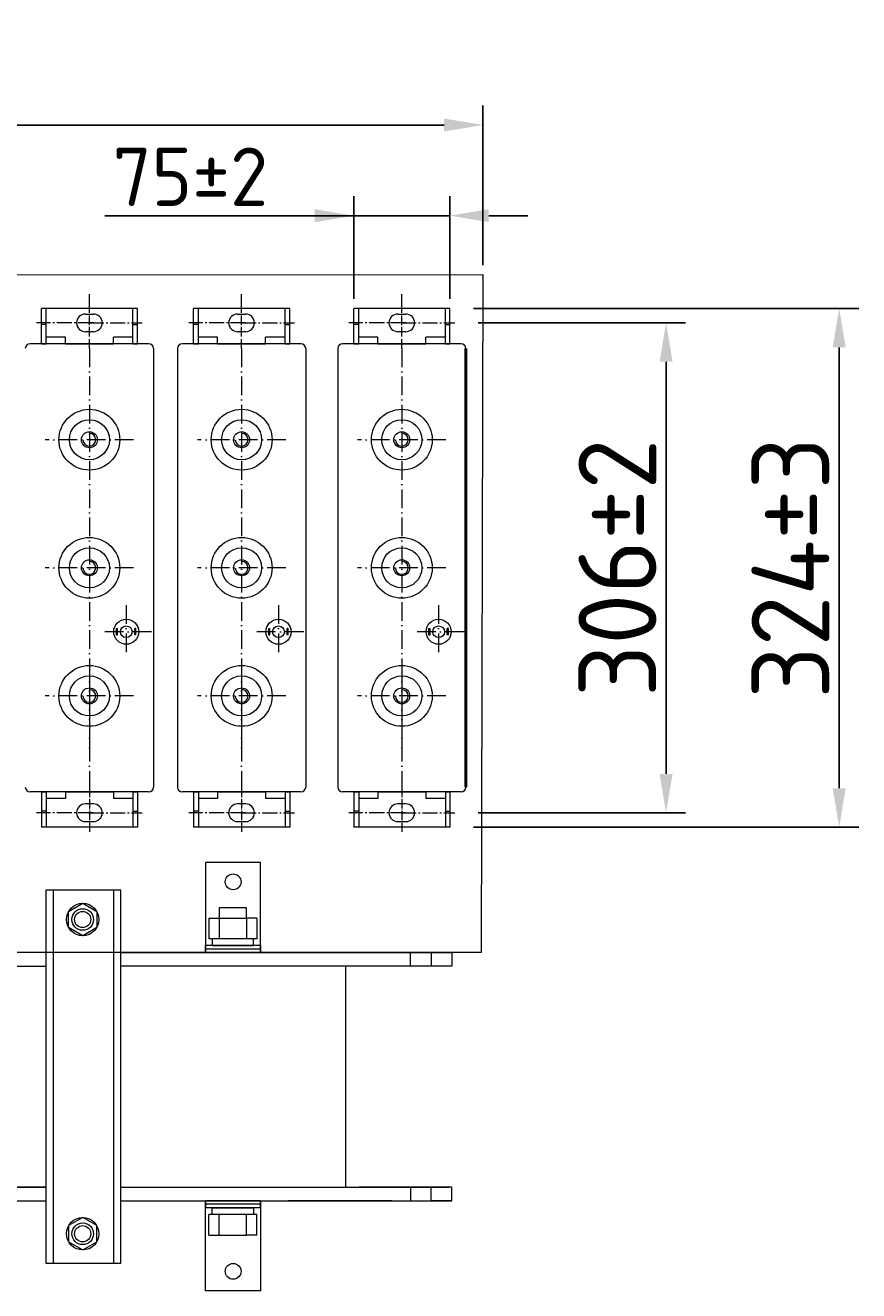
# Model space of a CAD drawing. Header units: millimetres. Extents: x -1301 to 1634, y -488 to 1474.
# Tile 2 of 7: x -801 to -266, y -488 to 325. Entities that reach past the tile are written whole.
import ezdxf

# ---------------------------------------------------------------- set-up
doc = ezdxf.new("R2010")
doc.units = ezdxf.units.MM
for name, pattern in [('ACAD_ISO10W100', [18, 12, -3, 0, -3]), ('GEN7', [13.75, 9.75, -1.5, 1, -1.5]), ('GEN7A', [7.625, 6, -0.75, 0.125, -0.75])]:
    doc.linetypes.add(name, pattern=pattern)
doc.layers.get('0').update_dxf_attribs({"lineweight": 50})
doc.layers.add('02细实线', color=3, linetype='Continuous', lineweight=15)
doc.layers.add('05细中心线', color=7, linetype='ACAD_ISO10W100', lineweight=15)
doc.layers.add('7', color=4, linetype='GEN7')
doc.layers.add('7A', color=4, linetype='GEN7A')
doc.styles.add('GOST-2.304_Type-B', font='GOST Common.ttf')
doc.dimstyles.new('ISO-25', dxfattribs={"dimtxt": 5, "dimasz": 2.5, "dimexe": 1.25, "dimexo": 0.625, "dimtad": 1, "dimtoh": 1, "dimdec": 0, "dimtxsty": 'GOST-2.304_Type-B', "dimcen": 2.5, "dimadec": 0, "dimazin": 0, "dimtfac": 1, "dimtdec": 0, "dimtmove": 1, "dimatfit": 3, "dimfxl": 1, "dimarcsym": 0})

# ---------------------------------------------------------------- blocks, each defined once
blk = doc.blocks.new('*D222')
at = {"color": 0, "lineweight": -2}
for p, q in [((-1227.2, 170.4), (-1227.2, 272.98)), ((-507.4, 170.44), (-507.4, 272.98)), ((-1202.2, 260.48), (-532.4, 260.48))]:
    blk.add_line(p, q, dxfattribs=at)
at = {"color": 0}
for points in [[(-1202.2, 264.65), (-1202.2, 256.32), (-1227.2, 260.48)], [(-532.4, 264.65), (-532.4, 256.32), (-507.4, 260.48)]]:
    blk.add_solid(points, dxfattribs=at)
at = {"layer": 'Defpoints', "color": 0}
for p in [(-507.4, 260.48), (-1227.2, 164.15), (-507.4, 164.19)]:
    blk.add_point(p, dxfattribs=at)
at = {"color": 0, "lineweight": 0, "insert": (-867.3, 291.73), "char_height": 50, "attachment_point": 5, "style": 'GOST-2.304_Type-B'}
blk.add_mtext('635', dxfattribs=at)
blk = doc.blocks.new('*D220')
at = {"color": 0, "lineweight": -2}
for p, q in [((-510.43, 133.36), (-377.33, 133.36)), ((-389.83, -156.39), (-389.83, 108.36)), ((-510.43, -181.39), (-377.33, -181.39))]:
    blk.add_line(p, q, dxfattribs=at)
at = {"color": 0}
for points in [[(-394, 108.36), (-385.66, 108.36), (-389.83, 133.36)], [(-394, -156.39), (-385.66, -156.39), (-389.83, -181.39)]]:
    blk.add_solid(points, dxfattribs=at)
at = {"layer": 'Defpoints', "color": 0}
for p in [(-516.68, 133.36), (-389.83, 133.36), (-516.68, -181.39)]:
    blk.add_point(p, dxfattribs=at)
at = {"color": 0, "lineweight": 0, "insert": (-421.08, -24.01), "char_height": 50, "attachment_point": 5, "rotation": 90, "style": 'GOST-2.304_Type-B'}
blk.add_mtext('306±2', dxfattribs=at)
blk = doc.blocks.new('*D219')
at = {"color": 0, "lineweight": -2}
for p, q in [((-513.51, 142.62), (-266.15, 142.62)), ((-278.65, -165.64), (-278.65, 117.62)), ((-513.51, -190.64), (-266.15, -190.64))]:
    blk.add_line(p, q, dxfattribs=at)
at = {"color": 0}
for points in [[(-282.81, 117.62), (-274.48, 117.62), (-278.65, 142.62)], [(-282.81, -165.64), (-274.48, -165.64), (-278.65, -190.64)]]:
    blk.add_solid(points, dxfattribs=at)
at = {"layer": 'Defpoints', "color": 0}
for p in [(-519.76, 142.62), (-278.65, 142.62), (-519.76, -190.64)]:
    blk.add_point(p, dxfattribs=at)
at = {"color": 0, "lineweight": 0, "insert": (-309.9, -24.01), "char_height": 50, "attachment_point": 5, "rotation": 90, "style": 'GOST-2.304_Type-B'}
blk.add_mtext('324±3', dxfattribs=at)
blk = doc.blocks.new('*D221')
at = {"color": 0, "lineweight": -2}
for p, q in [((-590.39, 148.87), (-590.39, 214.74)), ((-528.67, 148.87), (-528.67, 214.74)), ((-750.22, 202.24), (-590.39, 202.24)), ((-615.39, 202.24), (-640.39, 202.24)), ((-590.39, 202.24), (-528.67, 202.24)), ((-590.39, 202.24), (-528.67, 202.24)), ((-503.67, 202.24), (-478.67, 202.24))]:
    blk.add_line(p, q, dxfattribs=at)
at = {"color": 0}
for points in [[(-615.39, 206.41), (-615.39, 198.08), (-590.39, 202.24)], [(-503.67, 206.41), (-503.67, 198.08), (-528.67, 202.24)]]:
    blk.add_solid(points, dxfattribs=at)
at = {"layer": 'Defpoints', "color": 0}
for p in [(-528.67, 202.24), (-590.39, 142.62), (-528.67, 142.62)]:
    blk.add_point(p, dxfattribs=at)
at = {"color": 0, "lineweight": 0, "insert": (-695.3, 227.24), "char_height": 50, "attachment_point": 5, "style": 'GOST-2.304_Type-B'}
blk.add_mtext('{\\H0.75x;75±2}', dxfattribs=at)

msp = doc.modelspace()

# ---------------------------------------------------------------- linework, layer by layer
at = {"lineweight": 0}
for p, q in [((-760.16, 145.71), (-760.16, 151.88)), ((-662.4, 145.71), (-662.4, 151.88)), ((-559.53, 145.71), (-559.53, 151.88)), ((-722.1, 119.99), (-798.22, 119.99)), ((-719.02, 116.91), (-719.02, -164.93)), ((-703.54, 116.91), (-703.54, -164.93)), ((-624.34, 119.99), (-700.45, 119.99)), ((-621.25, 116.91), (-621.25, -164.93)), ((-600.67, 116.91), (-600.67, -164.93)), ((-521.47, 119.99), (-597.59, 119.99)), ((-760.16, -119.75), (-760.16, -125.92)), ((-662.4, -119.75), (-662.4, -125.92)), ((-559.53, -119.75), (-559.53, -125.92)), ((-722.1, -168.01), (-798.22, -168.01)), ((-624.34, -168.01), (-700.45, -168.01)), ((-521.47, -168.01), (-597.59, -168.01)), ((-783.5, -231.1), (-783.5, -470.73)), ((-744.58, -231.1), (-744.58, -470.73)), ((-659.17, -242.45), (-676.82, -242.45)), ((-676.82, -242.45), (-676.82, -249.07)), ((-659.17, -249.07), (-659.17, -242.45)), ((-683.44, -249.07), (-676.82, -249.07)), ((-683.44, -249.07), (-683.44, -249.07)), ((-683.44, -249.07), (-683.44, -262.3)), ((-676.82, -249.07), (-676.82, -262.3)), ((-676.82, -249.07), (-659.17, -249.07)), ((-652.55, -249.07), (-659.17, -249.07)), ((-659.17, -249.07), (-659.17, -262.3)), ((-652.55, -249.07), (-652.55, -262.3)), ((-685.65, -268.92), (-685.65, -266.72)), ((-650.35, -266.72), (-685.65, -266.72)), ((-652.55, -262.3), (-683.44, -262.3)), ((-650.35, -266.72), (-650.35, -268.92)), ((-788.09, -271.13), (-930.84, -271.13)), ((-586.97, -271.13), (-739.99, -271.13)), ((-739.99, -271.13), (-527.43, -271.13)), ((-650.35, -268.92), (-685.65, -268.92)), ((-685.65, -271.13), (-685.65, -268.92)), ((-650.35, -271.13), (-685.65, -271.13)), ((-650.35, -268.92), (-650.35, -271.13)), ((-566.04, -271.13), (-632.6, -271.13)), ((-553.9, -279.95), (-553.9, -271.13)), ((-527.43, -271.13), (-540.67, -271.13)), ((-540.67, -271.13), (-540.67, -279.95)), ((-527.43, -271.13), (-527.43, -279.95)), ((-527.43, -279.95), (-595.54, -279.95)), ((-540.67, -279.95), (-553.9, -279.95)), ((-540.67, -279.95), (-553.9, -279.95)), ((-930.84, -421.88), (-788.09, -421.88)), ((-739.99, -421.88), (-529.34, -421.88)), ((-527.43, -421.88), (-586.97, -421.88)), ((-540.67, -421.88), (-553.9, -421.88)), ((-540.67, -421.88), (-553.9, -421.88)), ((-553.9, -421.88), (-553.9, -430.71)), ((-540.67, -430.71), (-540.67, -421.88)), ((-527.43, -430.71), (-527.43, -421.88)), ((-930.84, -430.71), (-788.09, -430.71)), ((-739.99, -430.71), (-529.34, -430.71)), ((-739.99, -430.71), (-527.43, -430.71)), ((-650.35, -430.71), (-685.65, -430.71)), ((-685.65, -430.71), (-685.65, -432.91)), ((-650.35, -432.91), (-650.35, -430.71)), ((-566.04, -430.71), (-632.6, -430.71)), ((-527.43, -430.71), (-540.67, -430.71)), ((-650.35, -432.91), (-685.65, -432.91)), ((-685.65, -432.91), (-685.65, -435.12)), ((-650.35, -435.12), (-685.65, -435.12)), ((-650.35, -435.12), (-650.35, -432.91)), ((-683.45, -452.77), (-683.45, -439.53)), ((-652.56, -439.53), (-683.45, -439.53)), ((-676.83, -452.77), (-676.83, -439.53)), ((-659.18, -452.77), (-659.18, -439.53)), ((-652.56, -452.77), (-652.56, -439.53)), ((-683.45, -452.77), (-676.83, -452.77)), ((-683.45, -452.77), (-683.45, -452.77)), ((-676.83, -452.77), (-659.18, -452.77)), ((-652.56, -452.77), (-659.18, -452.77))]:
    msp.add_line(p, q, dxfattribs=at)
at = {"color": 0, "lineweight": 0}
for p, q in [((-791.02, 119.99), (-791.02, 142.62)), ((-729.3, 142.62), (-791.02, 142.62)), ((-787.84, 119.99), (-787.84, 142.23)), ((-762.73, 139.02), (-757.59, 139.02)), ((-732.18, 119.99), (-732.18, 142.62)), ((-729.3, 119.99), (-729.3, 142.62)), ((-693.25, 119.99), (-693.25, 142.62)), ((-631.54, 142.62), (-693.25, 142.62)), ((-690.07, 119.99), (-690.07, 142.23)), ((-664.97, 139.02), (-659.83, 139.02)), ((-634.42, 119.99), (-634.42, 142.62)), ((-631.54, 119.99), (-631.54, 142.62)), ((-590.39, 119.99), (-590.39, 142.62)), ((-528.67, 142.62), (-590.39, 142.62)), ((-587.21, 119.99), (-587.21, 142.23)), ((-562.1, 139.02), (-556.96, 139.02)), ((-531.56, 119.99), (-531.56, 142.62)), ((-528.67, 119.99), (-528.67, 142.62)), ((-787.84, 132.33), (-791.02, 132.33)), ((-787.84, 119.99), (-787.84, 132.33)), ((-732.18, 119.99), (-732.18, 132.33)), ((-732.18, 132.33), (-729.3, 132.33)), ((-729.3, 119.99), (-729.3, 132.85)), ((-690.07, 132.33), (-693.25, 132.33)), ((-690.07, 119.99), (-690.07, 132.33)), ((-634.42, 119.99), (-634.42, 132.33)), ((-634.42, 132.33), (-631.54, 132.33)), ((-631.54, 119.99), (-631.54, 132.85)), ((-587.21, 132.33), (-590.39, 132.33)), ((-587.21, 119.99), (-587.21, 132.33)), ((-531.56, 119.99), (-531.56, 132.33)), ((-531.56, 132.33), (-528.67, 132.33)), ((-528.67, 119.99), (-528.67, 132.85)), ((-775.59, 124.11), (-787.84, 124.11)), ((-775.59, 119.99), (-775.59, 124.11)), ((-757.59, 127.71), (-762.73, 127.71)), ((-744.73, 119.99), (-744.73, 124.11)), ((-732.18, 124.11), (-744.73, 124.11)), ((-732.18, 119.99), (-732.18, 124.11)), ((-677.83, 124.11), (-690.07, 124.11)), ((-677.83, 119.99), (-677.83, 124.11)), ((-659.83, 127.71), (-664.97, 127.71)), ((-646.97, 119.99), (-646.97, 124.11)), ((-634.42, 124.11), (-646.97, 124.11)), ((-634.42, 119.99), (-634.42, 124.11)), ((-574.96, 124.11), (-587.21, 124.11)), ((-574.96, 119.99), (-574.96, 124.11)), ((-556.96, 127.71), (-562.1, 127.71)), ((-544.1, 119.99), (-544.1, 124.11)), ((-531.56, 124.11), (-544.1, 124.11)), ((-531.56, 119.99), (-531.56, 124.11)), ((-791.02, 119.99), (-787.84, 119.99)), ((-775.59, 119.99), (-744.73, 119.99)), ((-760.16, 119.99), (-775.59, 119.99)), ((-732.18, 119.99), (-729.3, 119.99)), ((-693.25, 119.99), (-690.07, 119.99)), ((-677.83, 119.99), (-646.97, 119.99)), ((-662.4, 119.99), (-677.83, 119.99)), ((-634.42, 119.99), (-631.54, 119.99)), ((-590.39, 119.99), (-587.21, 119.99)), ((-574.96, 119.99), (-544.1, 119.99)), ((-559.53, 119.99), (-574.96, 119.99)), ((-531.56, 119.99), (-528.67, 119.99)), ((-742.73, -67.14), (-742.73, -63.04)), ((-742.73, -63.04), (-742.04, -63.04)), ((-742.04, -67.14), (-742.04, -63.04)), ((-730.94, -67.14), (-730.94, -63.04)), ((-730.26, -63.04), (-730.94, -63.04)), ((-730.26, -67.14), (-730.26, -63.04)), ((-644.96, -67.14), (-644.96, -63.04)), ((-644.96, -63.04), (-644.28, -63.04)), ((-644.28, -67.14), (-644.28, -63.04)), ((-633.18, -67.14), (-633.18, -63.04)), ((-632.5, -63.04), (-633.18, -63.04)), ((-632.5, -67.14), (-632.5, -63.04)), ((-542.1, -67.14), (-542.1, -63.04)), ((-542.1, -63.04), (-541.41, -63.04)), ((-541.41, -67.14), (-541.41, -63.04)), ((-530.32, -67.14), (-530.32, -63.04)), ((-529.63, -63.04), (-530.32, -63.04)), ((-529.63, -67.14), (-529.63, -63.04)), ((-742.73, -67.14), (-742.04, -67.14)), ((-730.26, -67.14), (-730.94, -67.14)), ((-644.96, -67.14), (-644.28, -67.14)), ((-632.5, -67.14), (-633.18, -67.14)), ((-542.1, -67.14), (-541.41, -67.14)), ((-529.63, -67.14), (-530.32, -67.14)), ((-791.02, -168.01), (-791.02, -190.64)), ((-791.02, -168.01), (-787.84, -168.01)), ((-787.84, -168.01), (-787.84, -190.25)), ((-787.84, -168.01), (-787.84, -180.36)), ((-775.59, -168.01), (-744.73, -168.01)), ((-775.59, -168.01), (-775.59, -172.13)), ((-760.16, -168.01), (-775.59, -168.01)), ((-744.73, -168.01), (-744.73, -172.13)), ((-732.18, -168.01), (-732.18, -190.64)), ((-732.18, -168.01), (-732.18, -180.36)), ((-732.18, -168.01), (-732.18, -172.13)), ((-732.18, -168.01), (-729.3, -168.01)), ((-729.3, -168.01), (-729.3, -190.64)), ((-729.3, -168.01), (-729.3, -180.87)), ((-693.25, -168.01), (-693.25, -190.64)), ((-693.25, -168.01), (-690.07, -168.01)), ((-690.07, -168.01), (-690.07, -190.25)), ((-690.07, -168.01), (-690.07, -180.36)), ((-677.83, -168.01), (-646.97, -168.01)), ((-677.83, -168.01), (-677.83, -172.13)), ((-662.4, -168.01), (-677.83, -168.01)), ((-646.97, -168.01), (-646.97, -172.13)), ((-634.42, -168.01), (-634.42, -190.64)), ((-634.42, -168.01), (-634.42, -180.36)), ((-634.42, -168.01), (-634.42, -172.13)), ((-634.42, -168.01), (-631.54, -168.01)), ((-631.54, -168.01), (-631.54, -190.64)), ((-631.54, -168.01), (-631.54, -180.87)), ((-590.39, -168.01), (-590.39, -190.64)), ((-590.39, -168.01), (-587.21, -168.01)), ((-587.21, -168.01), (-587.21, -190.25)), ((-587.21, -168.01), (-587.21, -180.36)), ((-574.96, -168.01), (-544.1, -168.01)), ((-574.96, -168.01), (-574.96, -172.13)), ((-559.53, -168.01), (-574.96, -168.01)), ((-544.1, -168.01), (-544.1, -172.13)), ((-531.56, -168.01), (-531.56, -190.64)), ((-531.56, -168.01), (-531.56, -180.36)), ((-531.56, -168.01), (-531.56, -172.13)), ((-531.56, -168.01), (-528.67, -168.01)), ((-528.67, -168.01), (-528.67, -190.64)), ((-528.67, -168.01), (-528.67, -180.87)), ((-775.59, -172.13), (-787.84, -172.13)), ((-757.59, -175.73), (-762.73, -175.73)), ((-732.18, -172.13), (-744.73, -172.13)), ((-677.83, -172.13), (-690.07, -172.13)), ((-659.83, -175.73), (-664.97, -175.73)), ((-634.42, -172.13), (-646.97, -172.13)), ((-574.96, -172.13), (-587.21, -172.13)), ((-556.96, -175.73), (-562.1, -175.73)), ((-531.56, -172.13), (-544.1, -172.13)), ((-787.84, -180.36), (-791.02, -180.36)), ((-732.18, -180.36), (-729.3, -180.36)), ((-690.07, -180.36), (-693.25, -180.36)), ((-634.42, -180.36), (-631.54, -180.36)), ((-587.21, -180.36), (-590.39, -180.36)), ((-531.56, -180.36), (-528.67, -180.36)), ((-729.3, -190.64), (-791.02, -190.64)), ((-762.73, -187.04), (-757.59, -187.04)), ((-631.54, -190.64), (-693.25, -190.64)), ((-664.97, -187.04), (-659.83, -187.04)), ((-528.67, -190.64), (-590.39, -190.64)), ((-562.1, -187.04), (-556.96, -187.04))]:
    msp.add_line(p, q, dxfattribs=at)
msp.add_line((-518.39, 116.91), (-518.39, -164.93))
at = {"lineweight": 0}
for points in [[(-1106.77, -271.15), (-1228.31, -271.15), (-1227.2, 164.15), (-507.4, 164.37), (-508.5, -271.15), (-829.1, -271.15)], [(-788.09, -271.13), (-930.84, -271.13)], [(-930.84, -279.95), (-788.09, -279.95)], [(-739.99, -421.88), (-595.54, -421.88), (-595.54, -279.95), (-739.99, -279.95)], [(-788.09, -421.88), (-930.84, -421.88)]]:
    msp.add_lwpolyline(points, dxfattribs=at)
for points in [[(-685.66, -271.13), (-650.35, -271.13), (-650.35, -213.39), (-685.66, -213.39)], [(-739.99, -231.1), (-788.09, -231.1), (-788.09, -470.73), (-739.99, -470.73)], [(-764.46, -260.39), (-773.49, -255.18), (-773.49, -244.75), (-764.46, -239.53), (-755.43, -244.75), (-755.43, -255.18)], [(-681.24, -262.3), (-681.24, -266.72), (-654.76, -266.72), (-654.76, -262.3)], [(-685.66, -430.71), (-650.35, -430.71), (-650.35, -488.45), (-685.66, -488.45)], [(-681.24, -439.53), (-681.24, -435.12), (-654.76, -435.12), (-654.76, -439.53)], [(-764.46, -441.45), (-773.49, -446.66), (-773.49, -457.09), (-764.46, -462.3), (-755.43, -457.09), (-755.43, -446.66)]]:
    msp.add_lwpolyline(points, close=True, dxfattribs=at)
for centre, radius in [((-760.16, 58.28), 19.54), ((-662.4, 58.28), 19.54), ((-559.53, 58.28), 19.54), ((-760.16, 58.28), 12.86), ((-662.4, 58.28), 12.86), ((-559.53, 58.28), 12.86), ((-760.16, 58.28), 5.14), ((-662.4, 58.28), 5.14), ((-559.53, 58.28), 5.14), ((-760.16, -24.01), 19.54), ((-662.4, -24.01), 19.54), ((-559.53, -24.01), 19.54), ((-760.16, -24.01), 12.86), ((-662.4, -24.01), 12.86), ((-559.53, -24.01), 12.86), ((-760.16, -24.01), 5.14), ((-662.4, -24.01), 5.14), ((-559.53, -24.01), 5.14), ((-760.16, -106.3), 19.54), ((-662.4, -106.3), 19.54), ((-559.53, -106.3), 19.54), ((-760.16, -106.3), 12.86), ((-662.4, -106.3), 12.86), ((-559.53, -106.3), 12.86), ((-760.16, -106.3), 5.14), ((-662.4, -106.3), 5.14), ((-559.53, -106.3), 5.14), ((-667.87, -225.79), 5.08), ((-764.46, -249.96), 10.43), ((-764.46, -249.96), 6.95), ((-764.46, -249.96), 5.21), ((-764.46, -451.87), 10.43), ((-764.46, -451.87), 6.95), ((-764.46, -451.87), 5.21), ((-667.87, -476.05), 5.08)]:
    msp.add_circle(centre, radius, dxfattribs=at)
at = {"color": 0, "lineweight": 0}
for centre, radius in [((-736.49, -65.09), 8.04), ((-736.49, -65.09), 3.76), ((-638.73, -65.09), 8.04), ((-638.73, -65.09), 3.76), ((-535.87, -65.09), 8.04), ((-535.87, -65.09), 3.76)]:
    msp.add_circle(centre, radius, dxfattribs=at)
for centre, start, end in [((-762.73, 133.36), 90, 270), ((-757.59, 133.36), 270, 90), ((-664.97, 133.36), 90, 270), ((-659.83, 133.36), 270, 90), ((-562.1, 133.36), 90, 270), ((-556.96, 133.36), 270, 90), ((-762.73, -181.39), 90, 270), ((-757.59, -181.39), 270, 90), ((-664.97, -181.39), 90, 270), ((-659.83, -181.39), 270, 90), ((-562.1, -181.39), 90, 270), ((-556.96, -181.39), 270, 90)]:
    msp.add_arc(centre, 5.66, start, end, dxfattribs=at)
at = {"lineweight": 0}
for centre, start, end in [((-798.22, 116.91), 90, 180), ((-722.1, 116.91), 0, 90), ((-700.45, 116.91), 90, 180), ((-624.34, 116.91), 0, 90), ((-597.59, 116.91), 90, 180), ((-521.47, 116.91), 0, 90), ((-798.22, -164.93), 180, 270), ((-722.1, -164.93), 270, 0), ((-700.45, -164.93), 180, 270), ((-624.34, -164.93), 270, 0), ((-597.59, -164.93), 180, 270), ((-521.47, -164.93), 270, 0)]:
    msp.add_arc(centre, 3.09, start, end, dxfattribs=at)
at = {"layer": '02细实线', "lineweight": 0}
for centre in [(-760.16, 58.28), (-662.4, 58.28), (-559.53, 58.28), (-760.16, -24.01), (-662.4, -24.01), (-559.53, -24.01), (-760.16, -106.3), (-662.4, -106.3), (-559.53, -106.3)]:
    msp.add_arc(centre, 4.11, 180, 90, dxfattribs=at)
at = {"layer": '05细中心线', "lineweight": 0}
for p, q in [((-760.16, 116.91), (-760.16, -164.93)), ((-662.4, 116.91), (-662.4, -164.93)), ((-559.53, 116.91), (-559.53, -164.93)), ((-731.79, 58.28), (-788.53, 58.28)), ((-634.03, 58.28), (-690.76, 58.28)), ((-531.17, 58.28), (-587.9, 58.28)), ((-731.79, -24.01), (-788.53, -24.01)), ((-634.03, -24.01), (-690.76, -24.01)), ((-531.17, -24.01), (-587.9, -24.01)), ((-736.49, -48.05), (-736.49, -82.12)), ((-638.73, -48.05), (-638.73, -82.12)), ((-535.87, -48.05), (-535.87, -82.12)), ((-760.16, -88.26), (-760.16, -144.91)), ((-662.4, -88.26), (-662.4, -144.91)), ((-559.53, -88.26), (-559.53, -144.91)), ((-731.79, -106.3), (-788.53, -106.3)), ((-634.03, -106.3), (-690.76, -106.3)), ((-531.17, -106.3), (-587.9, -106.3))]:
    msp.add_line(p, q, dxfattribs=at)
at = {"layer": '05细中心线', "color": 0, "lineweight": 0}
for p, q in [((-720.22, -65.09), (-752.77, -65.09)), ((-622.46, -65.09), (-655, -65.09)), ((-519.59, -65.09), (-552.14, -65.09))]:
    msp.add_line(p, q, dxfattribs=at)
at = {"layer": '7', "color": 0, "lineweight": 0}
for p, q in [((-757.59, 133.36), (-794.1, 133.36)), ((-760.67, 133.36), (-726.22, 133.36)), ((-659.83, 133.36), (-696.34, 133.36)), ((-662.91, 133.36), (-628.45, 133.36)), ((-556.96, 133.36), (-593.47, 133.36)), ((-560.05, 133.36), (-525.59, 133.36)), ((-757.59, -181.39), (-794.1, -181.39)), ((-760.67, -181.39), (-726.22, -181.39)), ((-659.83, -181.39), (-696.34, -181.39)), ((-662.91, -181.39), (-628.45, -181.39)), ((-556.96, -181.39), (-593.47, -181.39)), ((-560.05, -181.39), (-525.59, -181.39))]:
    msp.add_line(p, q, dxfattribs=at)
at = {"layer": '7A', "color": 0, "lineweight": 0}
for p, q in [((-760.16, 116.91), (-760.16, 145.71)), ((-662.4, 116.91), (-662.4, 145.71)), ((-559.53, 116.91), (-559.53, 145.71)), ((-760.16, -164.93), (-760.16, -193.73)), ((-662.4, -164.93), (-662.4, -193.73)), ((-559.53, -164.93), (-559.53, -193.73))]:
    msp.add_line(p, q, dxfattribs=at)

# ---------------------------------------------------------------- dimensions: what is measured, and where the dimension line sits
at = {"lineweight": 0}
dim = msp.add_linear_dim(base=(-507.4, 260.48), p1=(-1227.2, 164.15), p2=(-507.4, 164.19), text='635', dimstyle='ISO-25', dxfattribs=at)
dim.commit()
dim.dimension.update_dxf_attribs({"geometry": '*D222', "text_midpoint": (-867.3, 291.73)})
dim = msp.add_linear_dim(base=(-528.67, 202.24), p1=(-590.39, 142.62), p2=(-528.67, 142.62), text='{\\H0.75x;75±2}', dimstyle='ISO-25', dxfattribs=at)
dim.commit()
dim.dimension.update_dxf_attribs({"geometry": '*D221', "text_midpoint": (-695.3, 202.24), "dimtype": 160})
for base, p1, p2, text, picture, middle in [((-278.65, 142.62), (-519.76, -190.64), (-519.76, 142.62), '324±3', '*D219', (-278.65, -24.01)), ((-389.83, 133.36), (-516.68, -181.39), (-516.68, 133.36), '306±2', '*D220', (-389.83, -24.01))]:
    dim = msp.add_linear_dim(base=base, p1=p1, p2=p2, angle=90, text=text, dimstyle='ISO-25', dxfattribs=at)
    dim.commit()
    dim.dimension.update_dxf_attribs({"geometry": picture, "text_midpoint": middle, "dimtype": 160})

doc.saveas('drawing.dxf')
